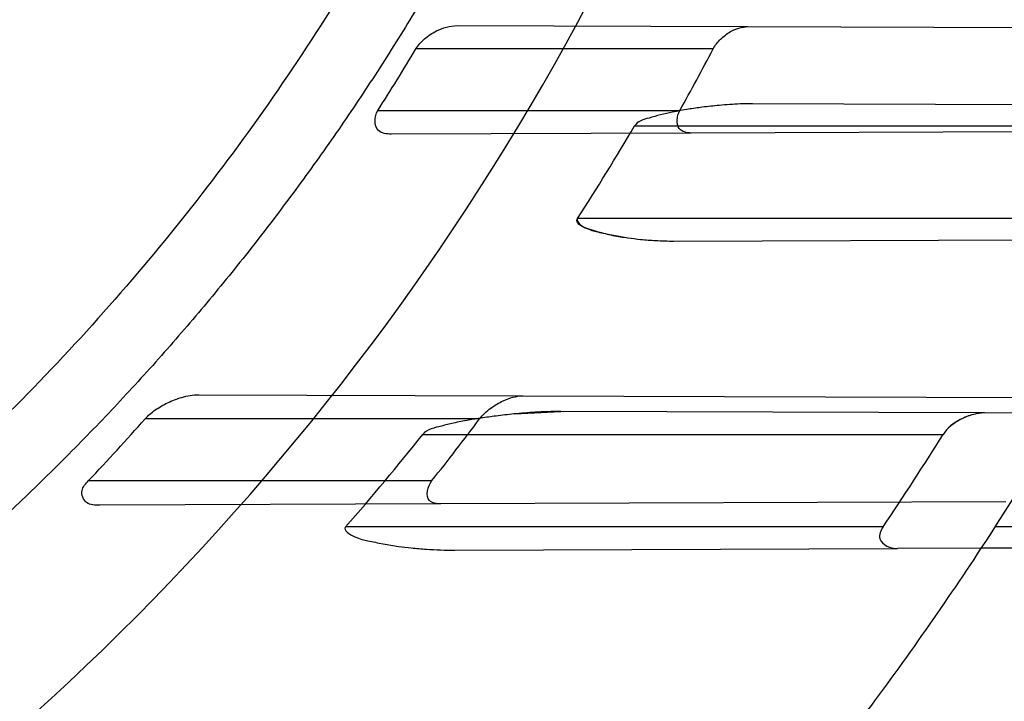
# Model space of a CAD drawing. Header units: millimetres. Extents: x 0 to 297, y 0 to 210.
# Tile 94 of 256: x 145.0558 to 145.1675, y 92.9811 to 93.0585. Entities that reach past the tile are written whole.
import ezdxf

# ---------------------------------------------------------------- set-up
doc = ezdxf.new("R2010")
doc.units = ezdxf.units.MM
doc.header["$LTSCALE"] = 16.335
doc.layers.get('0').update_dxf_attribs({"linetype": 'CONTINUOUS'})
for name, color, linetype in [('01_GLOBAL', 7, 'CONTINUOUS'), ('INTFCLR_1', 7, 'CONTINUOUS'), ('INTFCLR_144815', 7, 'CONTINUOUS')]:
    doc.layers.add(name, color=color, linetype=linetype)

msp = doc.modelspace()

# ---------------------------------------------------------------- linework, layer by layer
at = {"color": 7, "linetype": 'Continuous'}
msp.add_circle((145.8748034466, 92.1344639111), 2.66, dxfattribs=at)
at = {"color": 9, "linetype": 'Continuous'}
msp.add_arc((145.8748034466, 92.1344639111), 2.6259090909, 92.9674534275, 177.0325465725, dxfattribs=at)
at = {"layer": '01_GLOBAL', "color": 7, "linetype": 'Continuous'}
msp.add_circle((145.8748034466, 92.1344639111), 2.695, dxfattribs=at)
at = {"layer": 'INTFCLR_1', "color": 9, "linetype": 'Continuous'}
for p, q in [((145.1054226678, 93.0578015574), (145.1384178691, 93.05768638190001)), ((145.1344854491, 93.0551596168), (145.1007451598, 93.0551596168)), ((145.0964210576, 93.0481596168), (145.1307020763, 93.0481596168)), ((145.1838468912, 93.0487778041), (145.1389566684, 93.04893450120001)), ((145.1255605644, 93.0464096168), (145.1798068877, 93.0464096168)), ((145.1319759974, 93.0456103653), (145.0979468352, 93.0454915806)), ((145.1745759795, 93.0359096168), (145.1191052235, 93.0359096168)), ((145.1300284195, 93.0333535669), (145.1763456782, 93.03351524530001)), ((145.0760940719, 93.01590393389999), (145.1129097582, 93.0157754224)), ((145.1652844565, 93.01384259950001), (145.1172084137, 93.0140104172)), ((145.1079751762, 93.01315961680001), (145.0700057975, 93.01315961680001)), ((145.1015347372, 93.01140961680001), (145.1605891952, 93.01140961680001)), ((145.0635891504, 93.0061596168), (145.1025676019, 93.0061596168)), ((145.1035865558, 93.00351126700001), (145.0648644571, 93.0033761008)), ((145.1537636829, 93.0009096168), (145.0927722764, 93.0009096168)), ((145.1912063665, 93.0009096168), (145.1665002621, 93.0009096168)), ((145.105160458, 92.99826676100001), (145.1554262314, 92.9984422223)), ((145.1897951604, 92.998562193), (145.1649179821, 92.9984753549))]:
    msp.add_line(p, q, dxfattribs=at)
at = {"layer": 'INTFCLR_1', "color": 6, "linetype": 'Continuous'}
for p, q in [((145.1384178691, 93.05768638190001), (145.1957315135, 93.05748631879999)), ((145.1905875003, 93.0458149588), (145.1319759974, 93.0456103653)), ((145.1129097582, 93.0157754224), (145.1748589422, 93.01555917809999)), ((145.1744393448, 93.01381064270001), (145.1652844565, 93.01384259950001)), ((145.1676880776, 93.0037350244), (145.1035865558, 93.00351126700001)), ((145.1649179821, 92.9984753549), (145.1554262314, 92.9984422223))]:
    msp.add_line(p, q, dxfattribs=at)
at = {"layer": 'INTFCLR_1', "color": 7, "linetype": 'Continuous'}
msp.add_line((145.1119360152, 93.01373172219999), (145.1172084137, 93.0140104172), dxfattribs=at)
msp.add_lwpolyline([(145.1652844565, 93.01384259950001), (145.165161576, 93.01384109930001), (145.1650354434, 93.01383568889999), (145.1649060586, 93.0138262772), (145.1647735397, 93.01381281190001), (145.1646377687, 93.01379519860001), (145.1644983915, 93.0137732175), (145.16435529, 93.0137466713), (145.1642085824, 93.01371547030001), (145.1640582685, 93.0136794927)], dxfattribs=at)
at = {"layer": 'INTFCLR_1', "color": 6, "linetype": 'Continuous'}
for centre, radius, start, end in [((144.8596077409, 93.1986596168), 0.4224162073, 270, 90.00000002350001), ((144.8596077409, 93.1986596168), 0.4014439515, 270, 90.00000002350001), ((144.8598574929, 93.19912732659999), 0.2806306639, 327.4552128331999, 329.1351403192), ((144.8597983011, 93.19910060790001), 0.3101161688, 330.8745120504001, 332.3446554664), ((144.8670179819, 93.1981257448), 0.299769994, 327.2390423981, 329.5950385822), ((144.8596077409, 93.1986596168), 0.3650864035, 326.7481499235, 329.5812702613), ((144.8600496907, 93.19917783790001), 0.2805072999, 316.5197818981, 318.459498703), ((144.8599572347, 93.1991674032), 0.3100190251, 321.4961256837, 323.1309406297), ((144.8678374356, 93.1975283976), 0.2987551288, 318.8428261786, 321.4658465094), ((144.8623734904, 93.19779269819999), 0.3516691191, 325.9543574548, 327.9948563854)]:
    msp.add_arc(centre, radius, start, end, dxfattribs=at)
at = {"layer": 'INTFCLR_1', "color": 9, "linetype": 'Continuous'}
for radius, start, end in [(0.2950857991, 270.0000000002, 337.5066823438), (0.3650864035, 322.9895536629, 326.7481499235)]:
    msp.add_arc((144.8596077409, 93.1986596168), radius, start, end, dxfattribs=at)
at = {"layer": 'INTFCLR_1', "color": 6, "linetype": 'Continuous'}
for points, knots in [([(145.1350652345, 93.4996596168), (145.1342109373, 93.4996596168), (145.1357546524, 93.496718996), (145.1370803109, 93.4950968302), (145.1392467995, 93.49225027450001), (145.1419201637, 93.4890306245), (145.145337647, 93.4849215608), (145.149332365, 93.4801497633), (145.1536170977, 93.4749597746), (145.1578478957, 93.4697443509), (145.1617862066, 93.46477665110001), (145.1654017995, 93.46011427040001), (145.1686896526, 93.45577766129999), (145.1716611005, 93.4517737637), (145.1743369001, 93.4480934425), (145.176743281, 93.4447208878), (145.1789048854, 93.4416366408), (145.1808385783, 93.4388324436), (145.1825660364, 93.4362898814), (145.1841084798, 93.43398792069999), (145.185490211, 93.43189981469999), (145.1867189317, 93.4300221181), (145.1878098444, 93.42833769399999), (145.1887779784, 93.42682907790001), (145.1896459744, 93.4254651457), (145.1906214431, 93.4239206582), (145.191753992, 93.4221107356), (145.1928766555, 93.42029359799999), (145.1938510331, 93.4187005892), (145.1946912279, 93.4173162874), (145.1956155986, 93.415780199), (145.1966371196, 93.4140663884), (145.1977643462, 93.41215452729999), (145.1990081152, 93.4100186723), (145.2003754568, 93.4076384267), (145.201880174, 93.4049787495), (145.2035347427, 93.4020034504), (145.2053542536, 93.39866660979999), (145.2073580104, 93.3949100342), (145.2095596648, 93.3906775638), (145.2119715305, 93.3859042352), (145.214608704, 93.3805105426), (145.2174929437, 93.37438539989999), (145.220642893, 93.36739491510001), (145.2240752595, 93.35936816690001), (145.227802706, 93.35009965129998), (145.2318351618, 93.3392957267), (145.2361179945, 93.3267082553), (145.2403681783, 93.3126841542), (145.2442872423, 93.297814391), (145.2476657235, 93.2827730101), (145.2504753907, 93.2676905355), (145.2527156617, 93.25262667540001), (145.2543982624, 93.2375790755), (145.2555287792, 93.22258324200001), (145.256117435, 93.20762456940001), (145.2561708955, 93.1927266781), (145.2556951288, 93.17787585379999), (145.2546936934, 93.16307401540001), (145.2531693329, 93.1483330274), (145.2511191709, 93.1336232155), (145.2485428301, 93.1189642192), (145.2454275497, 93.1043242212), (145.2417708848, 93.0897217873), (145.2376203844, 93.07535951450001), (145.2332204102, 93.06193527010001), (145.2288852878, 93.0500177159), (145.2248596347, 93.0398394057), (145.2211587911, 93.03109336), (145.2177663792, 93.0235207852), (145.2146668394, 93.01692434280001), (145.2118379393, 93.01114230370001), (145.2092594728, 93.0060543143), (145.2069119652, 93.0015625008), (145.2047820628, 92.99759337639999), (145.2028538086, 92.9940827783), (145.2011073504, 92.9909675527), (145.1995253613, 92.98819559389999), (145.1980916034, 92.985722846), (145.1967959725, 92.9835200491), (145.1956290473, 92.9815607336), (145.1945782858, 92.97981554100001), (145.1936278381, 92.9782521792), (145.1927650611, 92.97684539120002), (145.1919665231, 92.9755535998), (145.1911689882, 92.97427311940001), (145.1903111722, 92.9729060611), (145.1893416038, 92.97137374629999), (145.1882509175, 92.9696663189), (145.1870226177, 92.9677633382), (145.1856376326, 92.96564257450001), (145.1840803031, 92.96328767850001), (145.1823329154, 92.9606826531), (145.1803729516, 92.95780619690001), (145.1781781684, 92.9546380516), (145.1757236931, 92.9511600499), (145.1729902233, 92.94736262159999), (145.1699514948, 92.94322961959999), (145.1665806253, 92.9387466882), (145.1628687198, 92.93392583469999), (145.1588145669, 92.9287817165), (145.1544498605, 92.9233761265), (145.149996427, 92.9179675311), (145.1458273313, 92.912982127), (145.1422457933, 92.9086810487), (145.1394492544, 92.9053205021), (145.1371773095, 92.9023512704), (145.1358081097, 92.9006787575), (145.134193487, 92.8976596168), (145.1350652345, 92.8976596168)], [0, 0, 0, 0, 0.0038604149, 0.007501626, 0.0124785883, 0.0188917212, 0.0268498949, 0.0364677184, 0.0470694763, 0.05724446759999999, 0.0668187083, 0.0757144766, 0.08390537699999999, 0.0914099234, 0.09824517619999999, 0.1044667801, 0.1101313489, 0.1152642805, 0.1198589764, 0.1240215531, 0.1277856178, 0.1311734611, 0.1341617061, 0.1368541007, 0.1392736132, 0.1414672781, 0.1451087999, 0.148921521, 0.1511192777, 0.1535471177, 0.1562389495, 0.1592204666, 0.1625628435, 0.1662680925, 0.1703891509, 0.1749670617, 0.1800766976, 0.185772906, 0.1921414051, 0.1993155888, 0.2073311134, 0.2163077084, 0.2264451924, 0.2379233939, 0.2509534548, 0.2658909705, 0.2830621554, 0.3030578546, 0.3259639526, 0.3492662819, 0.3725305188, 0.395610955, 0.4185782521, 0.4413347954, 0.4640172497, 0.4865192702, 0.5089682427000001, 0.5313242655, 0.5536477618, 0.5759939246, 0.5982772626, 0.6207472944, 0.6432362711, 0.6658996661, 0.6887559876, 0.7107777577, 0.7297237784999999, 0.7460531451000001, 0.7602331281, 0.7726347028, 0.7835467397, 0.7931663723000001, 0.8017211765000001, 0.8093215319, 0.8160683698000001, 0.8220757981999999, 0.8274205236, 0.83220661, 0.8364980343, 0.8403367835, 0.8437547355, 0.8468031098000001, 0.8495420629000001, 0.8520223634, 0.8542604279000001, 0.8564046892, 0.8588391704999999, 0.8615533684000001, 0.8645986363, 0.8679945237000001, 0.8717882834, 0.8760445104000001, 0.8807522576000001, 0.8859628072, 0.8917731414, 0.8981681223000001, 0.9051985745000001, 0.9129160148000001, 0.9213486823, 0.930543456, 0.9404096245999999, 0.9509435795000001, 0.9619432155, 0.9720502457, 0.9803711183, 0.9870628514, 0.9922716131, 0.9960607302, 1, 1, 1, 1]), ([(145.1350652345, 92.8976596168), (145.1360387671, 92.8976596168), (145.1377271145, 92.8987973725), (145.1403228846, 92.9003600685), (145.1432989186, 92.90252257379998), (145.1469787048, 92.9053401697), (145.1513602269, 92.908937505), (145.156189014, 92.9131306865), (145.1610884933, 92.9176135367), (145.16571304, 92.9220446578), (145.1699506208, 92.9262668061), (145.1738079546, 92.93025140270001), (145.1773032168, 92.9339784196), (145.1804624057, 92.93744342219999), (145.1833068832, 92.9406452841), (145.1858602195, 92.9435862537), (145.1881553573, 92.9462860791), (145.1902110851, 92.9487505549), (145.1920499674, 92.95099242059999), (145.1936917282, 92.95302517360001), (145.195161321, 92.95487020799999), (145.1964960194, 92.95656687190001), (145.197810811, 92.9582571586), (145.1992115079, 92.9600798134), (145.2006985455, 92.9620412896), (145.2021699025, 92.9640097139), (145.203615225, 92.9659689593), (145.2051191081, 92.96803560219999), (145.2067839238, 92.9703578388), (145.2086446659, 92.97299707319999), (145.2107239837, 92.976003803), (145.2130437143, 92.9794328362), (145.2156231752, 92.9833409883), (145.2184823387, 92.9877982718), (145.2216518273, 92.99290263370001), (145.2251614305, 92.9987667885), (145.229038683, 93.00552838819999), (145.2333125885, 93.0133695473), (145.2380078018, 93.0225036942), (145.2431555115, 93.03325044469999), (145.2486552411, 93.04576276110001), (145.2541538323, 93.05964751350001), (145.2592951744, 93.0742866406), (145.2638614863, 93.0891255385), (145.2678132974, 93.10401926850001), (145.2711637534, 93.1189518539), (145.2739112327, 93.1338443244), (145.2760779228, 93.14873712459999), (145.2776685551, 93.1635668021), (145.2786982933, 93.17835697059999), (145.2791763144, 93.1930929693), (145.2791102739, 93.20777733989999), (145.2785051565, 93.2224188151), (145.2773642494, 93.2370081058), (145.2756872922, 93.2515514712), (145.2734729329, 93.2660467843), (145.2707211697, 93.28047186), (145.2674209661, 93.2948590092), (145.2635667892, 93.3091902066), (145.259139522, 93.3234820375), (145.254151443, 93.33766185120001), (145.2488018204, 93.351194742), (145.2434345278, 93.3634522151), (145.238408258, 93.3740016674), (145.2338248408, 93.38297495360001), (145.2296571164, 93.3906774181), (145.2258775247, 93.3973229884), (145.2224553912, 93.4030908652), (145.2193628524, 93.40811759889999), (145.216567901, 93.41251817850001), (145.2140471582, 93.4163762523), (145.2117761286, 93.4197682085), (145.209737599, 93.422748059), (145.2079066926, 93.42537326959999), (145.20627007, 93.4276809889), (145.2048016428, 93.4297213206), (145.203482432, 93.43153041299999), (145.202221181, 93.4332394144), (145.2009100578, 93.4349957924), (145.1994654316, 93.43690657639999), (145.1979774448, 93.438847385), (145.1964846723, 93.44076776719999), (145.1949729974, 93.4426876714), (145.1933137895, 93.4447656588), (145.1914604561, 93.4470505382), (145.1893845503, 93.4495659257), (145.1870661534, 93.45232249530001), (145.1844777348, 93.45533473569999), (145.1815962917, 93.45861035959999), (145.1783918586, 93.4621590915), (145.174841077, 93.46597939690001), (145.1709238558, 93.47006182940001), (145.1666153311, 93.47439075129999), (145.1619164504, 93.47892812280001), (145.1569054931, 93.4835493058), (145.1519289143, 93.48790146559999), (145.1473729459, 93.4916672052), (145.1435388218, 93.4946187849), (145.1404516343, 93.4968744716), (145.1377826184, 93.49848721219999), (145.1360568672, 93.4996596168), (145.1350652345, 93.4996596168)], [0, 0, 0, 0, 0.0042187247, 0.0081401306, 0.0133978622, 0.0200459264, 0.0282638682, 0.0379443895, 0.0477615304, 0.05703690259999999, 0.0656973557, 0.0736821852, 0.0810680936, 0.0878383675, 0.0940009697, 0.0996271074, 0.1047154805, 0.1093563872, 0.1135342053, 0.1172803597, 0.1206792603, 0.1237557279, 0.1266349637, 0.1299589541, 0.1337168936, 0.1373013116, 0.1406085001, 0.1442672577, 0.148377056, 0.1529904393, 0.1582606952, 0.164218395, 0.1709303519, 0.1785521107, 0.1871652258, 0.1969659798, 0.2081658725, 0.2209392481, 0.2356613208, 0.2526660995, 0.2725685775, 0.2948769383, 0.3173640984, 0.3397873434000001, 0.3621386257, 0.3841211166, 0.4060891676, 0.4277469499, 0.4493218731, 0.470705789, 0.4919793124, 0.5131981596, 0.5343255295, 0.5554668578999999, 0.5765984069, 0.5977513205, 0.6189954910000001, 0.6402209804, 0.6617015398, 0.6832900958, 0.7050415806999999, 0.7268239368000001, 0.7463339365, 0.7630160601, 0.7774553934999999, 0.7899931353, 0.8009638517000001, 0.8105830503, 0.8190545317, 0.8265380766, 0.8331730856, 0.8390248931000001, 0.8442268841, 0.8488182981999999, 0.8528943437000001, 0.8564866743, 0.8597116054, 0.8625968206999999, 0.8656908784, 0.8692094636, 0.8729771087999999, 0.8762884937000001, 0.879749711, 0.8835661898, 0.8878115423, 0.8924986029, 0.8976989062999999, 0.9034198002, 0.9097088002, 0.9166034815, 0.9241390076, 0.9323094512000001, 0.9411199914, 0.9506041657, 0.9606137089, 0.9706541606, 0.9792553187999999, 0.9862062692, 0.9916647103, 0.9957028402, 1, 1, 1, 1]), ([(144.8596077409, 93.4594718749), (144.8648083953, 93.45968527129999), (144.8752252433, 93.45979995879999), (144.8908287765, 93.4590381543), (144.9063869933, 93.4573392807), (144.9218926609, 93.4546969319), (144.9372546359, 93.45111106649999), (144.9521403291, 93.4466709), (144.9666984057, 93.4413765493), (144.9809232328, 93.4352328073), (144.9949848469, 93.4281244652), (145.0085894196, 93.42018143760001), (145.0216818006, 93.4114375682), (145.034218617, 93.40192489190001), (145.0461538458, 93.39167876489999), (145.0574487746, 93.3807340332), (145.0680597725, 93.369134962), (145.0779508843, 93.35692131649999), (145.0870808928, 93.3441474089), (145.0954235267, 93.33085459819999), (145.1029524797, 93.3170856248), (145.1096391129, 93.30289326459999), (145.1154570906, 93.2883377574), (145.1203896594, 93.27346669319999), (145.124422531, 93.2583259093), (145.1275415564, 93.2429674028), (145.129734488, 93.22744956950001), (145.1309929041, 93.21183512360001), (145.1313133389, 93.1961894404), (145.130697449, 93.18056779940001), (145.1291501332, 93.1650216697), (145.1266772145, 93.1495974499), (145.1232874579, 93.13434855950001), (145.1189925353, 93.11932860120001), (145.1138089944, 93.10459553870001), (145.1077578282, 93.0902072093), (145.1008640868, 93.0762171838), (145.0931513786, 93.06266866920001), (145.0846508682, 93.04961437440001), (145.0753942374, 93.0370995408), (145.0654166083, 93.0251668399), (145.0547444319, 93.013847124), (145.0434240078, 93.0031902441), (145.0314894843, 92.99322592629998), (145.0189896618, 92.9839937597), (145.005966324, 92.9755249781), (144.9924717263, 92.9678509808), (144.9785675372, 92.9610032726), (144.9645877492, 92.9551216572), (144.9509740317, 92.9502943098), (144.9383319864, 92.9465581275), (144.9268866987, 92.9437648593), (144.9166921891, 92.94172768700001), (144.9070094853, 92.9401669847), (144.897001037, 92.9389281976), (144.8858733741, 92.9380049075), (144.8732656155, 92.93753045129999), (144.8643587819, 92.9376524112), (144.8596077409, 92.93784735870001)], [0, 0, 0, 0, 0.0185657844, 0.0371317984, 0.05569073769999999, 0.0743563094, 0.09320240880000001, 0.1119235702, 0.129729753, 0.1484268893, 0.1671582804, 0.1858963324, 0.2045840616, 0.2232805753, 0.241995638, 0.2606572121, 0.2793460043, 0.298034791, 0.3166822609, 0.3353170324, 0.3539796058, 0.3726237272, 0.3912431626, 0.4098577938, 0.4284754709, 0.4470981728, 0.4657246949, 0.4843423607, 0.5029403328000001, 0.5215094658, 0.5400731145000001, 0.5586325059, 0.5771954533, 0.5957587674, 0.6143211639, 0.6328711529, 0.651401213, 0.6699184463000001, 0.6884460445, 0.7069331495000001, 0.7254085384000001, 0.7438945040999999, 0.7623917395, 0.7808314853, 0.7993176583, 0.8177869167, 0.8362093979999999, 0.8546575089, 0.8730374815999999, 0.8902753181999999, 0.9061521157, 0.9200376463, 0.9322836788, 0.9432240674, 0.9550134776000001, 0.9682465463, 0.9830392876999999, 1, 1, 1, 1]), ([(145.1261488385, 93.11493247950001), (145.1253270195, 93.1124253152), (145.123609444, 93.1074349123), (145.1208138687, 93.1000287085), (145.1178014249, 93.0927080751), (145.1145747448, 93.0854794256), (145.1111366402, 93.07834905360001), (145.1074900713, 93.0713230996), (145.1036382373, 93.0644077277), (145.0995844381, 93.0576088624), (145.0953322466, 93.050932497), (145.0908852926, 93.0443843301), (145.0862475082, 93.03797015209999), (145.0814228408, 93.03169542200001), (145.0764155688, 93.0255657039), (145.0712299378, 93.01958619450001), (145.0658705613, 93.0137622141), (145.0603419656, 93.0080986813), (145.0546490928, 93.0026006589), (145.0487967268, 92.99727276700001), (145.0427901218, 92.9921197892), (145.0366343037, 92.98714603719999), (145.0303348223, 92.982355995), (145.0238969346, 92.97775365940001), (145.0173264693, 92.9733431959), (145.0106289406, 92.96912830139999), (145.0038104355, 92.9651127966), (144.9968766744, 92.961300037), (144.9898338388, 92.9576934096), (144.9826879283, 92.95429597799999), (144.9754452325, 92.9511107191), (144.9681119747, 92.94814035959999), (144.9606944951, 92.94538746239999), (144.9531992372, 92.9428544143), (144.9456327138, 92.94054341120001), (144.9380014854, 92.93845645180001), (144.930312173, 92.9365953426), (144.9225714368, 92.93496169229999), (144.9147859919, 92.9335569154), (144.9069625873, 92.9323822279), (144.8991079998, 92.9314386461), (144.8912290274, 92.93072698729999), (144.8833325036, 92.9302478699), (144.8754252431, 92.9300017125), (144.8675142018, 92.92998872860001), (144.8622420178, 92.9301355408), (144.8596077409, 92.9302477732)], [0, 0, 0, 0, 0.0227356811, 0.0454710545, 0.0682062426, 0.09094098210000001, 0.1136756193, 0.1364096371, 0.1591436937, 0.1818769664, 0.2046103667, 0.2273428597, 0.2500755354, 0.2728072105, 0.2955391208, 0.3182699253, 0.3410011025, 0.3637310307, 0.3864614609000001, 0.4091905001, 0.4319201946, 0.4546483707, 0.4773773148, 0.5001046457, 0.5228327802, 0.5455591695, 0.5682859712, 0.5910108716, 0.6137361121, 0.6364602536, 0.6591836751, 0.681906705, 0.7046293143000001, 0.7273515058, 0.750073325, 0.77279473, 0.7955158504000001, 0.8182366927, 0.8409573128, 0.8636777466, 0.886398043, 0.9091183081, 0.9318386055, 0.9545589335, 0.9772794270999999, 1, 1, 1, 1]), ([(145.1007451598, 93.0551596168), (145.1010004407, 93.0555867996), (145.1017170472, 93.0563759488), (145.1032660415, 93.0573912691), (145.1046174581, 93.0578043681), (145.1054226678, 93.0578015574)], [0, 0, 0, 0, 0.2692065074, 0.5644129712, 1, 1, 1, 1]), ([(145.1344854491, 93.0551596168), (145.1347002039, 93.0555694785), (145.1352972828, 93.0563209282), (145.1365940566, 93.05728720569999), (145.1377424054, 93.0576887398), (145.1384178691, 93.05768638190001)], [0, 0, 0, 0, 0.2865514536, 0.5816953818, 1, 1, 1, 1]), ([(145.0979468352, 93.0454915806), (145.0974436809, 93.0454898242), (145.0959383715, 93.0456587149), (145.0960149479, 93.04752331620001), (145.0964210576, 93.0481596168)], [0, 0, 0, 0, 0.3999627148, 1, 1, 1, 1]), ([(145.1389566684, 93.04893450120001), (145.1384926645, 93.0489361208), (145.1372267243, 93.0489113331), (145.1353218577, 93.04878032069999), (145.1333658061, 93.04856110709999), (145.1315976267, 93.0483060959), (145.1300194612, 93.0480210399), (145.1285069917, 93.0476988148), (145.1270817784, 93.04726332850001), (145.1258780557, 93.0469506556), (145.1255605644, 93.0464096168)], [0, 0, 0, 0, 0.1010605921, 0.2756930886, 0.4156080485, 0.5297688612, 0.6644482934, 0.765883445, 0.8633709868, 1, 1, 1, 1]), ([(145.1319759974, 93.0456103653), (145.1315007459, 93.04560870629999), (145.130124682, 93.0459772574), (145.1303706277, 93.047564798), (145.1307020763, 93.0481596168)], [0, 0, 0, 0, 0.4110536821, 1, 1, 1, 1]), ([(145.0700057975, 93.01315961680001), (145.0703476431, 93.0135454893), (145.0711601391, 93.01422666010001), (145.072576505, 93.015045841), (145.0742230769, 93.0156815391), (145.0754489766, 93.0159061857), (145.0760940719, 93.01590393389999)], [0, 0, 0, 0, 0.2265211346, 0.4609866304, 0.7165387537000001, 1, 1, 1, 1]), ([(145.1079751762, 93.01315961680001), (145.1083307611, 93.0136337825), (145.1091835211, 93.0144187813), (145.1108285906, 93.0153812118), (145.1121384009, 93.015778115), (145.1129097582, 93.0157754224)], [0, 0, 0, 0, 0.3105544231, 0.5958215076, 1, 1, 1, 1]), ([(145.0648644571, 93.0033761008), (145.0643586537, 93.00337433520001), (145.0632258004, 93.00336154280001), (145.0625579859, 93.0050886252), (145.0632794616, 93.0058330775), (145.0635891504, 93.0061596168)], [0, 0, 0, 0, 0.3513182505, 0.6874162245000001, 1, 1, 1, 1]), ([(145.1035865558, 93.00351126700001), (145.1031316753, 93.00350967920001), (145.1016104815, 93.0037068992), (145.1020922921, 93.0055622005), (145.1025676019, 93.0061596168)], [0, 0, 0, 0, 0.3733713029, 1, 1, 1, 1]), ([(145.1537636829, 93.0009096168), (145.1535050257, 93.000526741), (145.1529499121, 92.99911088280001), (145.1546550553, 92.9984395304), (145.1554262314, 92.9984422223)], [0, 0, 0, 0, 0.3746702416, 1, 1, 1, 1])]:
    msp.add_open_spline(points, degree=3, knots=knots, dxfattribs=at)
at = {"layer": 'INTFCLR_1', "color": 9, "linetype": 'Continuous'}
for points, knots in [([(145.212649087, 93.3291841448), (145.2158606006, 93.32000478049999), (145.2216925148, 93.3011419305), (145.227244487, 93.2768964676), (145.2299856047, 93.2607035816), (145.2310878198, 93.25306455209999), (145.2317778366, 93.2479244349), (145.2334659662, 93.23376490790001), (145.2350886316, 93.2104154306), (145.2348602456, 93.1869830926), (145.2340091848, 93.1726576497), (145.2336200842, 93.16742997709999), (145.2329629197, 93.1596496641), (145.2311506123, 93.1430826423), (145.226931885, 93.1181043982), (145.2217743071, 93.0973620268), (145.21827327, 93.08545778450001), (145.2168531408, 93.08078963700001), (145.2142959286, 93.0727821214), (145.2088936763, 93.057325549), (145.2002622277, 93.03625645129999), (145.191382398, 93.0181651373), (145.1856550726, 93.0076054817), (145.1835773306, 93.0038810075), (145.1804900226, 92.9984473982), (145.1738400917, 92.9872483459), (145.1632874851, 92.971132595), (145.150351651, 92.9535411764), (145.1410235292, 92.94206533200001), (145.1356460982, 92.935766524), (145.133618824, 92.9334156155), (145.1301975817, 92.9295053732), (145.1238773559, 92.9224693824), (145.116999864, 92.9151404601), (145.1107938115, 92.9086516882), (145.1070749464, 92.9047482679), (145.1041227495, 92.9015610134), (145.102218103, 92.89935461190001), (145.1011689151, 92.89795985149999), (145.1007337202, 92.8972197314), (145.1004699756, 92.8966887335), (145.1005812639, 92.8959977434), (145.1020539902, 92.8962982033), (145.1036740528, 92.8970747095), (145.1066075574, 92.8986606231), (145.1094057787, 92.90044308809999), (145.1117034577, 92.9019742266), (145.1131778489, 92.902988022), (145.1156556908, 92.9047222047), (145.1196186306, 92.9076236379), (145.1251563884, 92.91192845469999), (145.1334349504, 92.9187409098), (145.1408444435, 92.92538609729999), (145.1473278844, 92.9316038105), (145.1519747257, 92.9361897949), (145.1603493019, 92.94482450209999), (145.1722854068, 92.9582894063), (145.1863008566, 92.9761921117), (145.1963364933, 92.9908581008), (145.2023017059, 93.0003963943), (145.2045040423, 93.0040202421), (145.2078179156, 93.0095804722), (145.2148947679, 93.0220651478), (145.2249952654, 93.0423300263), (145.2319439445, 93.0592659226), (145.2351676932, 93.0680380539)], [0, 0, 0, 0, 0.0419354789, 0.08505031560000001, 0.1071497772, 0.1127379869, 0.1183317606, 0.1295131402, 0.1742263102, 0.2191466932, 0.230445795, 0.2361065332, 0.241751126, 0.2641147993, 0.3079545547, 0.3508736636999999, 0.3561840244, 0.3614616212, 0.3719139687, 0.3924297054, 0.4320526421, 0.4700131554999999, 0.4792642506, 0.483852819, 0.4884035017, 0.5062126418, 0.5400088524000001, 0.5714206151, 0.6003317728, 0.6037560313, 0.6071340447, 0.6137178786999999, 0.6261602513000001, 0.6479155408, 0.6570536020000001, 0.6648783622, 0.6711643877, 0.6757843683, 0.6774462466, 0.6786751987, 0.6794900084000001, 0.6799813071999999, 0.6813020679, 0.6842478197, 0.6888651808, 0.6950795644, 0.6987591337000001, 0.70073729, 0.7027989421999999, 0.7117993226, 0.7219139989, 0.7330405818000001, 0.7580265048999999, 0.7648041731, 0.7717766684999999, 0.7861782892, 0.816667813, 0.8493175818, 0.8841610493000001, 0.8932352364, 0.8978283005, 0.9024468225, 0.9211469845, 0.9596997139, 1, 1, 1, 1]), ([(145.1053256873, 92.89765960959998), (145.1051880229, 92.89765962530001), (145.1048509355, 92.897726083), (145.1048682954, 92.89833203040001), (145.1052289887, 92.89895544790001), (145.1058526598, 92.8998820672), (145.1068032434, 92.9010353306), (145.1086356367, 92.9031125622), (145.110803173, 92.9053838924), (145.113215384, 92.90786955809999), (145.1159839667, 92.9106973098), (145.1217014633, 92.91652117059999), (145.1287122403, 92.92380461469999), (145.1351564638, 92.9308006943), (145.1386445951, 92.9346890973), (145.1407113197, 92.9370268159), (145.1461908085, 92.9432875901), (145.1556953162, 92.95469486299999), (145.1688811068, 92.972191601), (145.1796415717, 92.9882287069), (145.1864241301, 92.99937733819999), (145.1895721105, 93.0047852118), (145.1916900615, 93.00849100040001), (145.1975256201, 93.0189931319), (145.2065751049, 93.0369888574), (145.2153782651, 93.057964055), (145.2208882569, 93.0733543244), (145.2234958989, 93.0813260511), (145.2249438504, 93.0859728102), (145.2285119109, 93.09781736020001), (145.2337695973, 93.1184588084), (145.2380725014, 93.143329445), (145.2399207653, 93.159825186), (145.2405908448, 93.1675708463), (145.2409875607, 93.1727748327), (145.241855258, 93.1870348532), (145.2420882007, 93.2103641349), (145.2404334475, 93.2336088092), (145.2387124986, 93.2477021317), (145.238008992, 93.2528187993), (145.2368850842, 93.26042393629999), (145.2340893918, 93.2765480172), (145.2284266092, 93.3006887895), (145.222482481, 93.3194563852), (145.2192099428, 93.32858819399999)], [0, 0, 0, 0, 0.0008731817, 0.001718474, 0.0032338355, 0.0055641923, 0.008732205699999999, 0.0127298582, 0.0231213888, 0.0286463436, 0.0346993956, 0.04822263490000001, 0.0804125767, 0.0988155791, 0.1085508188, 0.1135449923, 0.1186070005, 0.1613231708, 0.2076862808, 0.2575123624, 0.2837454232, 0.2904461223, 0.2972015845, 0.3108183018, 0.3666504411, 0.4248609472, 0.4549769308, 0.4703146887, 0.4780576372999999, 0.4858477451, 0.5487776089, 0.6130123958, 0.6457680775, 0.6540347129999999, 0.6623246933, 0.6788711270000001, 0.74464742, 0.8101273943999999, 0.8265053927, 0.8346996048, 0.8428861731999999, 0.8752668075, 0.9384714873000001, 1, 1, 1, 1]), ([(145.2417743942, 93.06876110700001), (145.2384946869, 93.0600313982), (145.2314239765, 93.0431758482), (145.2211560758, 93.0230253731), (145.2139644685, 93.01061371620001), (145.2105957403, 93.00508387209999), (145.2083561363, 93.0014784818), (145.2022867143, 92.99198354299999), (145.1920758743, 92.97738489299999), (145.1778239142, 92.9595722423), (145.1656903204, 92.9461771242), (145.1571787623, 92.9375867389), (145.152454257, 92.9330221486), (145.1458582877, 92.9268290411), (145.1383224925, 92.92021131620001), (145.1299078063, 92.91342792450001), (145.1242775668, 92.90913892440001), (145.1202493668, 92.9062472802), (145.1177315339, 92.9045188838), (145.1162319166, 92.903506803), (145.1129973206, 92.9013965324), (145.1096283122, 92.8992880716), (145.106516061, 92.89792072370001), (145.1056598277, 92.8976595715), (145.1053256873, 92.89765960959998)], [0, 0, 0, 0, 0.1254333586, 0.2455838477, 0.3039242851, 0.3183395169, 0.3326778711, 0.3610127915, 0.4699119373, 0.572102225, 0.6676664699, 0.7128530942, 0.7347412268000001, 0.7560248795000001, 0.8345501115, 0.8695520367, 0.9013904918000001, 0.9297392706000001, 0.9362356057, 0.9424699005, 0.9540693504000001, 0.9882335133, 0.9955056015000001, 1, 1, 1, 1])]:
    msp.add_open_spline(points, degree=3, knots=knots, dxfattribs=at)
at = {"layer": 'INTFCLR_1', "color": 7, "linetype": 'Continuous'}
for points, knots in [([(145.124214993, 93.0338044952), (145.1236680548, 93.03389036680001), (145.1225299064, 93.03410345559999), (145.1210210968, 93.03445562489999), (145.1186785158, 93.0352420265), (145.1191052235, 93.0359096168)], [0, 0, 0, 0, 0.2938953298, 0.5794068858, 1, 1, 1, 1]), ([(145.1191052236, 93.0359096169), (145.1188693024, 93.0355230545), (145.1201490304, 93.0346723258), (145.1214198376, 93.0343880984), (145.1231058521, 93.0339703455), (145.1247122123, 93.0337208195), (145.1263425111, 93.0335221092), (145.1280788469, 93.0333859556), (145.1293410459, 93.0333529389), (145.1300284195, 93.0333535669)], [0, 0, 0, 0, 0.1173905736, 0.2468642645, 0.397289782, 0.5483464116, 0.6730047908, 0.8218217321, 1, 1, 1, 1]), ([(145.1172084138, 93.0140104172), (145.1166989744, 93.0140092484), (145.1157229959, 93.0139968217), (145.1139387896, 93.01390838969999), (145.1119923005, 93.013749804), (145.1099492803, 93.0135154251), (145.1082396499, 93.0132771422), (145.1066257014, 93.0130100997), (145.1051079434, 93.0127270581), (145.1033802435, 93.0122716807), (145.1020321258, 93.0119977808), (145.1015347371, 93.01140961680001)], [0, 0, 0, 0, 0.0954838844, 0.1829011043, 0.3347776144, 0.4614115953, 0.5683430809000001, 0.6581189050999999, 0.7685075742, 0.8556271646, 1, 1, 1, 1]), ([(145.1652822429, 93.01384098), (145.1648113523, 93.0138427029), (145.163863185, 93.01367847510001), (145.162189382, 93.01299917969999), (145.1610457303, 93.0121457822), (145.1605879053, 93.0114082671)], [0, 0, 0, 0, 0.2597387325, 0.5211883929, 1, 1, 1, 1]), ([(145.1640582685, 93.0136794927), (145.1635273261, 93.0135458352), (145.1622247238, 93.0130278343), (145.1610416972, 93.01213357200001), (145.1605891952, 93.01140961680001)], [0, 0, 0, 0, 0.3907289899, 1, 1, 1, 1]), ([(145.0927722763, 93.0009096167), (145.092443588, 93.0005153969), (145.0940057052, 92.9995843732), (145.0953063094, 92.9993521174), (145.0970440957, 92.9989466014), (145.0986661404, 92.9987071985), (145.1003087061, 92.9985052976), (145.1024338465, 92.99832153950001), (145.1040854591, 92.998265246), (145.1051604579, 92.9982667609)], [0, 0, 0, 0, 0.1182345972, 0.2368820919, 0.3724140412, 0.5082859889, 0.6198776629, 0.752367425, 1, 1, 1, 1])]:
    msp.add_open_spline(points, degree=3, knots=knots, dxfattribs=at)
at = {"layer": 'INTFCLR_144815', "color": 6, "linetype": 'Continuous'}
for radius in [0.4466793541, 0.4256665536]:
    msp.add_circle((144.8596077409, 93.1986596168), radius, dxfattribs=at)
for radius, start, end in [(0.6157754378, 313.9937911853, 154.5150993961), (0.5947754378, 312.9543589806, 154.5144414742), (0.5751005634, 282.2440355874, 71.2863570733), (0.4627266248, 45.0000000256, 314.9999999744), (0.4618985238, 44.999999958, 315.000000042), (0.461229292, 44.99999997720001, 315.0000000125), (0.4537777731, 308.490992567, 51.50900743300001), (0.4169682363, 295.6072723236, 334.3927276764), (0.3959554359, 297.0737153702, 332.9262846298)]:
    msp.add_arc((144.8596077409, 93.1986596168), radius, start, end, dxfattribs=at)
at = {"layer": 'INTFCLR_144815', "color": 9, "linetype": 'Continuous'}
for centre, radius, start, end in [((144.8596077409, 93.1986596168), 0.5712784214, 292.4997540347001, 54.0964566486), ((144.8596102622, 93.19866079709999), 0.5153523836, 292.4997540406, 54.09645665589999)]:
    msp.add_arc(centre, radius, start, end, dxfattribs=at)
at = {"layer": 'INTFCLR_144815', "color": 6, "linetype": 'Continuous'}
for points, knots in [([(145.2619187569, 93.198659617), (145.2619187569, 93.19452705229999), (145.2617972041, 93.18625736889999), (145.2612501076, 93.1738549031), (145.2603370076, 93.16145215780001), (145.2590551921, 93.1490500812), (145.2574020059, 93.1366506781), (145.2553745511, 93.1242576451), (145.2529686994, 93.1118765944), (145.2501810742, 93.09951567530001), (145.2470107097, 93.0871860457), (145.2434550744, 93.07490437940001), (145.2395175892, 93.0626901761), (145.2352018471, 93.05056894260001), (145.2305195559, 93.03857297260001), (145.2254865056, 93.026740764), (145.2201294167, 93.0151203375), (145.2144851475, 93.00376778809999), (145.2086034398, 92.9927497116), (145.2025493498, 92.98213900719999), (145.1964022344, 92.9720136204), (145.1902548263, 92.96245285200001), (145.1842079, 92.9535296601), (145.1783638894, 92.94530411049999), (145.1728175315, 92.9378166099), (145.1676486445, 92.9310831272), (145.1629171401, 92.9250980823), (145.1586605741, 92.91983716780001), (145.1549015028, 92.9152592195), (145.1516394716, 92.9113214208), (145.1488735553, 92.9079678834), (145.1465811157, 92.9051666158), (145.1447678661, 92.9028433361), (145.1433636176, 92.901047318), (145.1424842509, 92.89954064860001), (145.1417601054, 92.8987053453), (145.1418564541, 92.8976596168), (145.1421340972, 92.8976596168)], [0, 0, 0, 0, 0.0373969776, 0.0748305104, 0.1123278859, 0.1499208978, 0.1876426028, 0.2255106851, 0.2635438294, 0.3017616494, 0.3401610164, 0.3787310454, 0.4174490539, 0.4562752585, 0.4951477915, 0.5339633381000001, 0.5726158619, 0.6109244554, 0.6486768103, 0.6856239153, 0.7214601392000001, 0.7558561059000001, 0.7884730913, 0.8189949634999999, 0.8471589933, 0.8727898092, 0.8958085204, 0.9161981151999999, 0.9340282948, 0.9494114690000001, 0.9624736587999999, 0.9733586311, 0.9821878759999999, 0.9890812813, 0.9941468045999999, 0.9974875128, 1, 1, 1, 1]), ([(145.1615550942, 92.8871597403), (145.1612445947, 92.8871653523), (145.1612273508, 92.8883633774), (145.1618093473, 92.88902974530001), (145.1623391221, 92.8899608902), (145.1629159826, 92.8907942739), (145.1636016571, 92.8917673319), (145.1644091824, 92.8928595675), (145.165336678, 92.8940832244), (145.1663871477, 92.895440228), (145.1675618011, 92.8969361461), (145.1688622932, 92.8985758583), (145.170290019, 92.9003649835), (145.1718464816, 92.90230967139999), (145.1735329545, 92.9044164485), (145.1753505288, 92.9066922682), (145.177299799, 92.9091441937), (145.1793809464, 92.9117795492), (145.1815932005, 92.91460528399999), (145.1839344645, 92.9176275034), (145.1864007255, 92.9208506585), (145.1889860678, 92.92427744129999), (145.1916830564, 92.92790912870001), (145.1944830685, 92.9317458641), (145.1973763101, 92.9357865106), (145.200351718, 92.94002829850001), (145.2033970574, 92.94446670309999), (145.2064992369, 92.9490956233), (145.2096445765, 92.95390750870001), (145.2128191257, 92.9588935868), (145.2160089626, 92.9640441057), (145.2192004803, 92.9693486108), (145.2223806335, 92.9747962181), (145.225537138, 92.98037587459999), (145.2286586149, 92.9860765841), (145.2317346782, 92.9918875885), (145.2347559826, 92.9977985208), (145.2377142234, 93.00379950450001), (145.2406021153, 93.0098812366), (145.2434133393, 93.01603502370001), (145.2461424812, 93.0222528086), (145.2487849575, 93.0285271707), (145.2513369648, 93.03485138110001), (145.2537953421, 93.04121924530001), (145.2561575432, 93.04762518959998), (145.258421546, 93.0540641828), (145.2605857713, 93.06053167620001), (145.2626490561, 93.06702366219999), (145.2646105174, 93.07353639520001), (145.2664696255, 93.08006675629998), (145.2682260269, 93.0866117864), (145.269879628, 93.09316909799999), (145.2714304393, 93.099736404), (145.272878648, 93.1063119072), (145.2742244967, 93.1128938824), (145.2754683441, 93.1194810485), (145.2766105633, 93.1260721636), (145.2776515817, 93.132666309), (145.2785918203, 93.13926261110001), (145.2794317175, 93.14586047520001), (145.2801716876, 93.15245937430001), (145.280812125, 93.159058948), (145.2813533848, 93.1656588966), (145.2817957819, 93.1722590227), (145.2821395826, 93.17885920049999), (145.2823849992, 93.1854593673), (145.2825321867, 93.19205949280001), (145.2825648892, 93.1964597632), (145.2825648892, 93.1986596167)], [0, 0, 0, 0, 0.0027272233, 0.00637693, 0.0088871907, 0.0118720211, 0.0153444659, 0.0193180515, 0.02380733, 0.0288260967, 0.0343890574, 0.0405101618, 0.0472051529, 0.05449051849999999, 0.0623846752, 0.0709044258, 0.0800682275, 0.08989261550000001, 0.1003941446, 0.1115838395, 0.1234656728, 0.1360350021, 0.1492811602, 0.1631910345, 0.1777467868, 0.1929237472, 0.2086919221, 0.2250163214, 0.241858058, 0.2591751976, 0.2769240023, 0.2950599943, 0.3135389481, 0.3323178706, 0.3513557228, 0.3706138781, 0.3900565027, 0.40965088, 0.4293672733, 0.4491790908, 0.4690627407, 0.4889974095, 0.5089649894, 0.5289504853, 0.5489397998, 0.5689220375, 0.5888883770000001, 0.6088300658, 0.6287418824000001, 0.6486179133, 0.6684555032, 0.6882511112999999, 0.7080041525, 0.7277129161, 0.7473782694, 0.7670001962, 0.7865808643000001, 0.8061213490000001, 0.8256243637, 0.8450923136, 0.8645285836, 0.8839363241, 0.9033192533, 0.9226811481, 0.9420259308, 0.9613578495, 0.9806810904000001, 1, 1, 1, 1])]:
    msp.add_open_spline(points, degree=3, knots=knots, dxfattribs=at)

doc.saveas('drawing.dxf')
